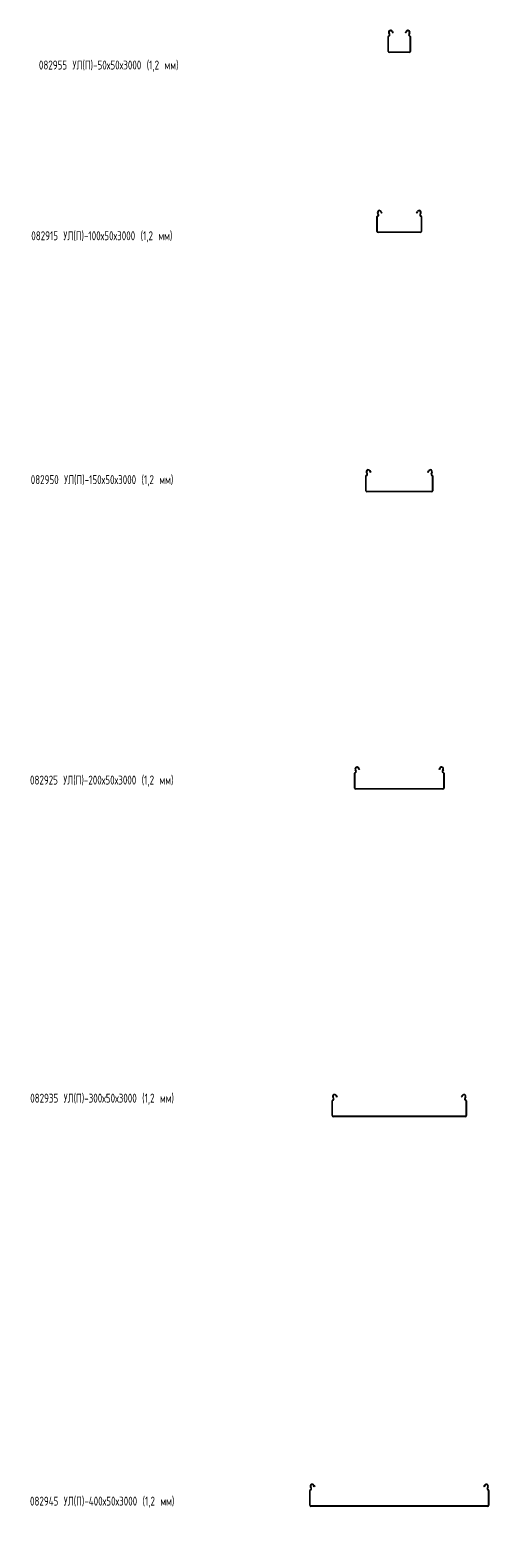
# Model space of a CAD drawing. Header units: millimetres. Extents: x -792 to 3872, y -6969 to -65.
# Tile 13 of 20: x -788 to 237, y -3433 to -65. Entities that reach past the tile are written whole.
import ezdxf

# ---------------------------------------------------------------- set-up
doc = ezdxf.new("R2010")
doc.units = ezdxf.units.MM
doc.styles.add('SLDTEXTSTYLE0', font='TXT', dxfattribs={"width": 0.7, "bigfont": 'bigfont'})

msp = doc.modelspace()

# ---------------------------------------------------------------- linework, layer by layer
at = {"color": 7, "linetype": 'Continuous', "lineweight": 15}
for p, q in [((11.5, -112.4), (11.5, -79.4)), ((12.7, -112.4), (12.7, -79.4)), ((14.3, -74.1), (13, -71.7)), ((15.4, -73.5), (14.1, -71.1)), ((19.9, -68), (21.7, -71.3)), ((21, -67.5), (22.7, -70.7)), ((22.7, -70.7), (21.7, -71.3)), ((50.3, -70.7), (52, -67.5)), ((51.4, -71.3), (50.3, -70.7)), ((51.4, -71.3), (53.1, -68)), ((58.9, -71.1), (57.7, -73.5)), ((60, -71.7), (58.7, -74.1)), ((60.3, -79.4), (60.3, -112.4)), ((61.5, -79.4), (61.5, -112.4)), ((58.8, -113.9), (14.2, -113.9)), ((58.8, -115.1), (14.2, -115.1)), ((-5.1, -470.3), (-3.3, -473.6)), ((-4, -469.8), (-2.3, -473)), ((75.3, -473), (77, -469.8)), ((76.4, -473.6), (78.1, -470.3)), ((-13.5, -514.7), (-13.5, -481.7)), ((-12.3, -514.7), (-12.3, -481.7)), ((-10.7, -476.4), (-12, -474)), ((-9.6, -475.8), (-10.9, -473.4)), ((-2.3, -473), (-3.3, -473.6)), ((76.4, -473.6), (75.3, -473)), ((83.9, -473.4), (82.7, -475.8)), ((85, -474), (83.7, -476.4)), ((85.3, -481.7), (85.3, -514.7)), ((86.5, -481.7), (86.5, -514.7)), ((83.8, -516.2), (-10.8, -516.2)), ((83.8, -517.4), (-10.8, -517.4)), ((-38.5, -1094), (-38.5, -1061)), ((-37.3, -1094), (-37.3, -1061)), ((-35.7, -1055.7), (-37, -1053.3)), ((-34.6, -1055.1), (-35.9, -1052.7)), ((-30.1, -1049.6), (-28.3, -1052.9)), ((-29, -1049), (-27.3, -1052.3)), ((-27.3, -1052.3), (-28.3, -1052.9)), ((100.3, -1052.3), (102, -1049)), ((101.4, -1052.9), (100.3, -1052.3)), ((101.4, -1052.9), (103.1, -1049.6)), ((108.9, -1052.7), (107.7, -1055.1)), ((110, -1053.3), (108.7, -1055.7)), ((110.3, -1061), (110.3, -1094)), ((111.5, -1061), (111.5, -1094)), ((108.8, -1095.5), (-35.8, -1095.5)), ((108.8, -1096.7), (-35.8, -1096.7)), ((-60.7, -1719.7), (-62, -1717.3)), ((-59.6, -1719.1), (-60.9, -1716.7)), ((-55.1, -1713.6), (-54.7, -1714.2)), ((-54.7, -1714.2), (-53.7, -1713.7)), ((-53.3, -1716.9), (-54.7, -1714.2)), ((-54, -1713.1), (-53.7, -1713.7)), ((-53.7, -1713.7), (-52.3, -1716.3)), ((-52.3, -1716.3), (-53.3, -1716.9)), ((125.3, -1716.3), (126.7, -1713.7)), ((126.4, -1716.9), (125.3, -1716.3)), ((127.8, -1714.2), (126.4, -1716.9)), ((126.7, -1713.7), (127, -1713.1)), ((126.7, -1713.7), (127.8, -1714.2)), ((127.8, -1714.2), (128.1, -1713.6)), ((133.9, -1716.7), (132.7, -1719.1)), ((135, -1717.3), (133.7, -1719.7)), ((-63.5, -1758), (-63.5, -1725)), ((-62.3, -1758), (-62.3, -1725)), ((135.3, -1725), (135.3, -1758)), ((136.5, -1725), (136.5, -1758)), ((133.8, -1759.5), (-60.8, -1759.5)), ((133.8, -1760.7), (-60.8, -1760.7)), ((-113.5, -2489.6), (-113.5, -2456.6)), ((-112.3, -2489.6), (-112.3, -2456.6)), ((-110.7, -2451.3), (-112, -2448.9)), ((-109.6, -2450.7), (-110.9, -2448.3)), ((-105.1, -2445.2), (-104.7, -2445.8)), ((-104.7, -2445.8), (-103.7, -2445.3)), ((-103.3, -2448.5), (-104.7, -2445.8)), ((-104, -2444.6), (-103.7, -2445.3)), ((-103.7, -2445.3), (-102.3, -2447.9)), ((-102.3, -2447.9), (-103.3, -2448.5)), ((175.3, -2447.9), (176.7, -2445.3)), ((176.4, -2448.5), (175.3, -2447.9)), ((177.8, -2445.8), (176.4, -2448.5)), ((176.7, -2445.3), (177, -2444.6)), ((176.7, -2445.3), (177.8, -2445.8)), ((177.8, -2445.8), (178.1, -2445.2)), ((183.9, -2448.3), (182.7, -2450.7)), ((185, -2448.9), (183.7, -2451.3)), ((185.3, -2456.6), (185.3, -2489.6)), ((186.5, -2456.6), (186.5, -2489.6)), ((183.8, -2491.1), (-110.8, -2491.1)), ((183.8, -2492.3), (-110.8, -2492.3)), ((-163.5, -3360.2), (-163.5, -3327.2)), ((-162.3, -3360.2), (-162.3, -3327.2)), ((-160.7, -3321.9), (-162, -3319.6)), ((-159.6, -3321.4), (-160.9, -3319)), ((-155.1, -3315.9), (-154.7, -3316.5)), ((-154.7, -3316.5), (-153.7, -3315.9)), ((-153.3, -3319.2), (-154.7, -3316.5)), ((-154, -3315.3), (-153.7, -3315.9)), ((-153.7, -3315.9), (-152.3, -3318.6)), ((-152.3, -3318.6), (-153.3, -3319.2)), ((225.3, -3318.6), (226.7, -3315.9)), ((226.4, -3319.2), (225.3, -3318.6)), ((227.8, -3316.5), (226.4, -3319.2)), ((226.7, -3315.9), (227, -3315.3)), ((226.7, -3315.9), (227.8, -3316.5)), ((227.8, -3316.5), (228.1, -3315.9)), ((233.9, -3319), (232.7, -3321.4)), ((235, -3319.6), (233.7, -3321.9)), ((235.3, -3327.2), (235.3, -3360.2)), ((236.5, -3327.2), (236.5, -3360.2)), ((233.8, -3361.7), (-160.8, -3361.7)), ((233.8, -3362.9), (-160.8, -3362.9))]:
    msp.add_line(p, q, dxfattribs=at)
for centre, radius, start, end in [((17, -69.6), 4.5, 28.0725, 208.0725), ((17, -69.6), 3.3, 28.0725, 208.0725), ((56, -69.6), 4.5, 331.9275, 151.9275), ((56, -69.6), 3.3, 331.9275, 151.9275), ((13.3, -79.4), 1.8, 106.2863, 180), ((13.3, -79.4), 0.6, 106.2863, 180), ((12.1, -75.3), 2.5, 286.2863, 28.0725), ((12.1, -75.3), 3.7, 286.2863, 28.0725), ((60.9, -75.3), 3.7, 151.9275, 253.7137), ((60.9, -75.3), 2.5, 151.9275, 253.7137), ((59.7, -79.4), 0.6, 0, 73.7137), ((59.7, -79.4), 1.8, 0, 73.7137), ((14.2, -112.4), 2.7, 180, 270), ((14.2, -112.4), 1.5, 180, 270), ((58.8, -112.4), 2.7, 270, 0), ((58.8, -112.4), 1.5, 270, 0), ((-8, -471.9), 4.5, 28.0725, 208.0725), ((-8, -471.9), 3.3, 28.0725, 208.0725), ((81, -471.9), 4.5, 331.9275, 151.9275), ((81, -471.9), 3.3, 331.9275, 151.9275), ((-11.7, -481.7), 1.8, 106.2863, 180), ((-11.7, -481.7), 0.6, 106.2863, 180), ((-12.9, -477.6), 2.5, 286.2863, 28.0725), ((-12.9, -477.6), 3.7, 286.2863, 28.0725), ((85.9, -477.6), 3.7, 151.9275, 253.7137), ((85.9, -477.6), 2.5, 151.9275, 253.7137), ((84.7, -481.7), 0.6, 0, 73.7137), ((84.7, -481.7), 1.8, 0, 73.7137), ((-10.8, -514.7), 2.7, 180, 270), ((-10.8, -514.7), 1.5, 180, 270), ((83.8, -514.7), 2.7, 270, 0), ((83.8, -514.7), 1.5, 270, 0), ((-36.7, -1061), 1.8, 106.2863, 180), ((-33, -1051.2), 4.5, 28.0725, 208.0725), ((-36.7, -1061), 0.6, 106.2863, 180), ((-37.9, -1056.8), 2.5, 286.2863, 28.0725), ((-37.9, -1056.8), 3.7, 286.2863, 28.0725), ((-33, -1051.2), 3.3, 28.0725, 208.0725), ((106, -1051.2), 4.5, 331.9275, 151.9275), ((106, -1051.2), 3.3, 331.9275, 151.9275), ((110.9, -1056.8), 3.7, 151.9275, 253.7137), ((110.9, -1056.8), 2.5, 151.9275, 253.7137), ((109.7, -1061), 0.6, 0, 73.7137), ((109.7, -1061), 1.8, 0, 73.7137), ((-35.8, -1094), 2.7, 180, 270), ((-35.8, -1094), 1.5, 180, 270), ((108.8, -1094), 1.5, 270, 0), ((108.8, -1094), 2.7, 270, 0), ((-58, -1715.2), 4.5, 28.0725, 208.0725), ((-58, -1715.2), 3.3, 28.0725, 208.0725), ((131, -1715.2), 4.5, 331.9275, 151.9275), ((131, -1715.2), 3.3, 331.9275, 151.9275), ((-61.7, -1725), 1.8, 106.2863, 180), ((-61.7, -1725), 0.6, 106.2863, 180), ((-62.9, -1720.9), 2.5, 286.2863, 28.0725), ((-62.9, -1720.9), 3.7, 286.2863, 28.0725), ((135.9, -1720.9), 3.7, 151.9275, 253.7137), ((135.9, -1720.9), 2.5, 151.9275, 253.7137), ((134.7, -1725), 0.6, 0, 73.7137), ((134.7, -1725), 1.8, 0, 73.7137), ((-60.8, -1758), 2.7, 180, 270), ((-60.8, -1758), 1.5, 180, 270), ((133.8, -1758), 1.5, 270, 0), ((133.8, -1758), 2.7, 270, 0), ((-111.7, -2456.6), 1.8, 106.2863, 180), ((-108, -2446.8), 4.5, 28.0725, 208.0725), ((-111.7, -2456.6), 0.6, 106.2863, 180), ((-112.9, -2452.4), 2.5, 286.2863, 28.0725), ((-112.9, -2452.4), 3.7, 286.2863, 28.0725), ((-108, -2446.8), 3.3, 28.0725, 208.0725), ((181, -2446.8), 4.5, 331.9275, 151.9275), ((181, -2446.8), 3.3, 331.9275, 151.9275), ((185.9, -2452.4), 3.7, 151.9275, 253.7137), ((185.9, -2452.4), 2.5, 151.9275, 253.7137), ((184.7, -2456.6), 0.6, 0, 73.7137), ((184.7, -2456.6), 1.8, 0, 73.7137), ((-110.8, -2489.6), 2.7, 180, 270), ((-110.8, -2489.6), 1.5, 180, 270), ((183.8, -2489.6), 1.5, 270, 0), ((183.8, -2489.6), 2.7, 270, 0), ((-161.7, -3327.2), 1.8, 106.2863, 180), ((-158, -3317.4), 4.5, 28.0725, 208.0725), ((-161.7, -3327.2), 0.6, 106.2863, 180), ((-162.9, -3323.1), 2.5, 286.2863, 28.0725), ((-162.9, -3323.1), 3.7, 286.2863, 28.0725), ((-158, -3317.4), 3.3, 28.0725, 208.0725), ((231, -3317.4), 4.5, 331.9275, 151.9275), ((231, -3317.4), 3.3, 331.9275, 151.9275), ((235.9, -3323.1), 3.7, 151.9275, 253.7137), ((235.9, -3323.1), 2.5, 151.9275, 253.7137), ((234.7, -3327.2), 0.6, 0, 73.7137), ((234.7, -3327.2), 1.8, 0, 73.7137), ((-160.8, -3360.2), 2.7, 180, 270), ((-160.8, -3360.2), 1.5, 180, 270), ((233.8, -3360.2), 1.5, 270, 0), ((233.8, -3360.2), 2.7, 270, 0)]:
    msp.add_arc(centre, radius, start, end, dxfattribs=at)

# ---------------------------------------------------------------- texts
at = {"color": 7, "linetype": 'Continuous', "lineweight": 0, "char_height": 20, "attachment_point": 1, "style": 'SLDTEXTSTYLE0'}
for s, insert in [('082955 \\M+18454\\M+1844C(\\M+18450)-50\\M+1848750\\M+184873000 (1,2 \\M+1847D\\M+1847D)', (-768.2, -133)), ('082915 \\M+18454\\M+1844C(\\M+18450)-100\\M+1848750\\M+184873000 (1,2 \\M+1847D\\M+1847D)', (-785.2, -514.4)), ('082950 \\M+18454\\M+1844C(\\M+18450)-150\\M+1848750\\M+184873000 (1,2 \\M+1847D\\M+1847D)', (-786.4, -1059.1)), ('082925 \\M+18454\\M+1844C(\\M+18450)-200\\M+1848750\\M+184873000 (1,2 \\M+1847D\\M+1847D)', (-788.1, -1730.3)), ('082935 \\M+18454\\M+1844C(\\M+18450)-300\\M+1848750\\M+184873000 (1,2 \\M+1847D\\M+1847D)', (-787.6, -2440.8)), ('082945 \\M+18454\\M+1844C(\\M+18450)-400\\M+1848750\\M+184873000 (1,2 \\M+1847D\\M+1847D)', (-788.1, -3341))]:
    msp.add_mtext(s, dxfattribs=dict(at, insert=insert))

doc.saveas('drawing.dxf')
